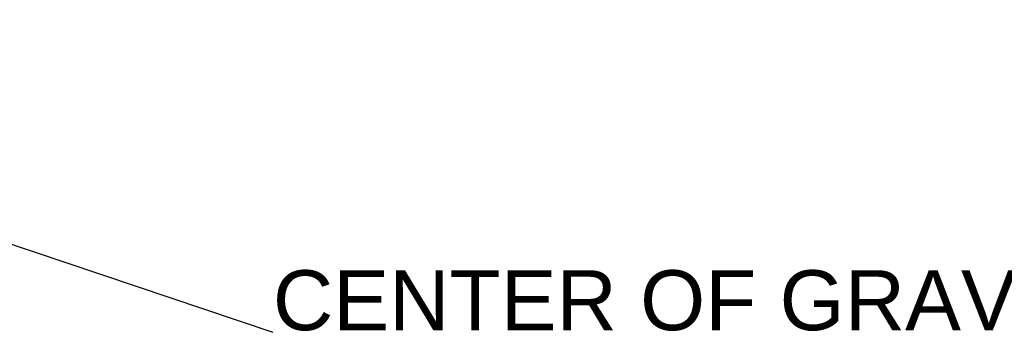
# Model space of a CAD drawing. Header units: millimetres. Extents: x 3925 to 5043, y -86 to 778.
# Tile 220 of 256: x 4616 to 4698, y 336 to 363. Entities that reach past the tile are written whole.
import ezdxf

# ---------------------------------------------------------------- set-up
doc = ezdxf.new("R2010")
doc.units = ezdxf.units.MM
doc.header["$LTSCALE"] = 46.255
doc.layers.get('0').update_dxf_attribs({"linetype": 'CONTINUOUS'})
doc.styles.add('SLDTEXTSTYLE2', font='arial.ttf')
doc.styles.get("Standard").update_dxf_attribs({"font": 'txt', "width": 0.7})
doc.dimstyles.new('SLDDIMSTYLE6', dxfattribs={"dimtxt": 0.18, "dimasz": 4.572, "dimexe": 0, "dimexo": 0.0625, "dimgap": 0, "dimtad": 0, "dimtih": 1, "dimtoh": 1, "dimdec": 0, "dimrnd": 1e-09, "dimzin": 0, "dimdsep": 46, "dimtxsty": 'STANDARD', "dimsah": 1, "dimcen": 0.09, "dimadec": 0, "dimazin": 0, "dimtfac": 4.572, "dimtdec": 0, "dimtofl": 0, "dimtmove": 0, "dimatfit": 3, "dimfxl": 1, "dimfrac": 2, "dimtolj": 1, "dimtzin": 0, "dimarcsym": 0})

msp = doc.modelspace()

# ---------------------------------------------------------------- texts
at = {"color": 2, "linetype": 'Continuous', "lineweight": 0, "insert": (4637.2408, 341.6127), "char_height": 5, "attachment_point": 1, "style": 'SLDTEXTSTYLE2'}
msp.add_mtext('CENTER OF GRAVITY', dxfattribs=at)

# ---------------------------------------------------------------- leaders
at = {"color": 2, "linetype": 'Continuous', "lineweight": 0}
msp.add_leader([(4559.8363, 362.5163), (4637.2408, 336.4388)], dimstyle='SLDDIMSTYLE6', dxfattribs=at)

doc.saveas('drawing.dxf')
